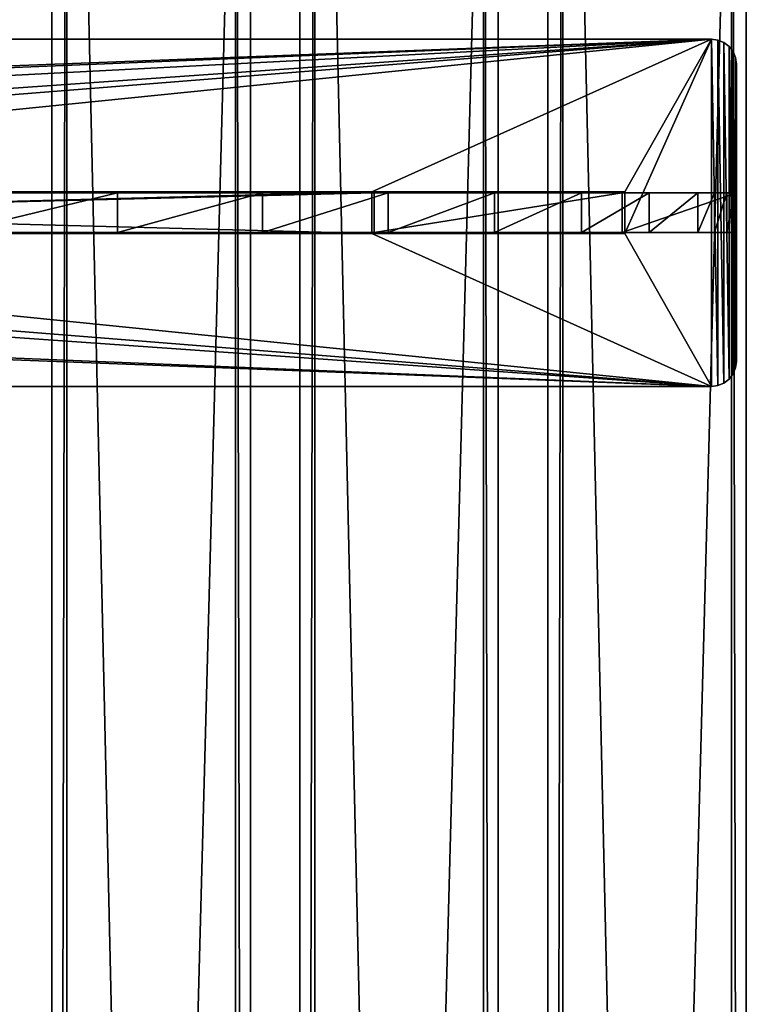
# Model space of a CAD drawing. Extents: x -1687 to 817, y -668 to 832.
# Tile 102 of 182: x -161 to -15, y 437 to 636. Entities that reach past the tile are written whole.
import ezdxf

# ---------------------------------------------------------------- set-up
doc = ezdxf.new("R2010")
doc.units = 0
doc.header["$LTSCALE"] = 25.4
doc.layers.get('0').update_dxf_attribs({"color": 13, "linetype": 'CONTINUOUS'})
doc.layers.add('STEEL', color=54, linetype='CONTINUOUS')
doc.layers.add('WOOD', color=253, linetype='CONTINUOUS')

# ---------------------------------------------------------------- blocks, each defined once
blk = doc.blocks.new('TWA001_00_01_01')
at = {"color": 0}
for p, q in [((-1065.38, 715.17), (-1115.38, 715.17)), ((-1115.38, 715.17), (-1115.38, 715.17, 8)), ((-1115.38, 715.17), (-1115.38, 710.17)), ((-1115.38, 715.17), (-1115.38, 715.17, 8)), ((-1115.38, 715.17), (-1115.38, 710.17)), ((-1065.38, 715.17), (-1115.38, 715.17)), ((-1065.38, 710.17), (-1065.38, 715.17)), ((-1065.38, 715.17), (-1065.38, 715.17, 8)), ((-1065.38, 715.17), (-1065.38, 715.17, 8)), ((-1065.38, 710.17), (-1065.38, 715.17)), ((-1115.38, 710.17), (-1138.38, 710.17)), ((-1138.38, 710.17), (-1138.38, 710.17, 8)), ((-1138.38, 710.17), (-1137.89, 705.65)), ((-1137.89, 705.65), (-1138.38, 710.17, 8)), ((-1138.38, 710.17), (-1138.38, 710.17, 8)), ((-1137.89, 705.65), (-1138.38, 710.17, 8)), ((-1138.38, 710.17), (-1137.89, 705.65)), ((-1115.38, 710.17), (-1138.38, 710.17)), ((-1115.38, 710.17), (-1115.38, 710.17, 8)), ((-1115.38, 710.17), (-1115.38, 710.17, 8)), ((-745.38, 710.17), (-1065.38, 710.17)), ((-1065.38, 710.17), (-1065.38, 710.17, 8)), ((-1065.38, 710.17), (-1065.38, 710.17, 8)), ((-745.38, 710.17), (-1065.38, 710.17)), ((-1137.89, 705.65), (-1137.89, 705.65, 8)), ((-1137.89, 705.65), (-1137.89, 705.65, 8)), ((-1137.89, 705.65), (-1136.43, 701.17)), ((-1136.43, 701.17), (-1137.89, 705.65, 8)), ((-1136.43, 701.17), (-1137.89, 705.65, 8)), ((-1137.89, 705.65), (-1136.43, 701.17)), ((-1136.43, 701.17), (-1136.43, 701.17, 8)), ((-1136.43, 701.17), (-1136.43, 701.17, 8)), ((-1136.43, 701.17), (-1133.99, 696.73)), ((-1133.99, 696.73), (-1136.43, 701.17, 8)), ((-1133.99, 696.73), (-1136.43, 701.17, 8)), ((-1136.43, 701.17), (-1133.99, 696.73)), ((-1133.99, 696.73), (-1133.99, 696.73, 8)), ((-1133.99, 696.73), (-1133.99, 696.73, 8)), ((-1133.99, 696.73), (-1130.58, 692.32)), ((-1130.58, 692.32), (-1133.99, 696.73, 8)), ((-1130.58, 692.32), (-1133.99, 696.73, 8)), ((-1133.99, 696.73), (-1130.58, 692.32)), ((-1130.58, 692.32), (-1130.58, 692.32, 8)), ((-1130.58, 692.32), (-1130.58, 692.32, 8)), ((-1130.58, 692.32), (-1120.83, 683.62)), ((-1120.83, 683.62), (-1130.58, 692.32, 8)), ((-1120.83, 683.62), (-1130.58, 692.32, 8)), ((-1130.58, 692.32), (-1120.83, 683.62)), ((-1120.83, 683.62), (-1120.83, 683.62, 8)), ((-1120.83, 683.62), (-1120.83, 683.62, 8)), ((-1120.83, 683.62), (-1107.18, 675.08)), ((-1107.18, 675.08), (-1120.83, 683.62, 8)), ((-1107.18, 675.08), (-1120.83, 683.62, 8)), ((-1120.83, 683.62), (-1107.18, 675.08)), ((-1107.18, 675.08), (-1107.18, 675.08, 8)), ((-1107.18, 675.08), (-1107.18, 675.08, 8)), ((-1107.18, 675.08), (-1089.63, 666.69)), ((-1089.63, 666.69), (-1107.18, 675.08, 8)), ((-1089.63, 666.69), (-1107.18, 675.08, 8)), ((-1107.18, 675.08), (-1089.63, 666.69)), ((-1089.63, 666.69), (-1089.63, 666.69, 8)), ((-1089.63, 666.69), (-1089.63, 666.69, 8)), ((-1089.63, 666.69), (-1068.18, 658.45)), ((-1068.18, 658.45), (-1089.63, 666.69, 8)), ((-1068.18, 658.45), (-1089.63, 666.69, 8)), ((-1089.63, 666.69), (-1068.18, 658.45)), ((-1068.18, 658.45), (-1068.18, 658.45, 8)), ((-1068.18, 658.45), (-1068.18, 658.45, 8)), ((-1068.18, 658.45), (-1042.83, 650.36)), ((-1042.83, 650.36), (-1068.18, 658.45, 8)), ((-1042.83, 650.36), (-1068.18, 658.45, 8)), ((-1068.18, 658.45), (-1042.83, 650.36)), ((-1042.83, 650.36), (-1042.83, 650.36, 8)), ((-1042.83, 650.36), (-1042.83, 650.36, 8)), ((-1042.83, 650.36), (-1013.58, 642.43)), ((-1013.58, 642.43), (-1042.83, 650.36, 8)), ((-1013.58, 642.43), (-1042.83, 650.36, 8)), ((-1042.83, 650.36), (-1013.58, 642.43)), ((-1013.58, 642.43), (-1013.58, 642.43, 8)), ((-1013.58, 642.43), (-1013.58, 642.43, 8)), ((-1013.58, 642.43), (-980.43, 634.65)), ((-980.43, 634.65), (-1013.58, 642.43, 8)), ((-980.43, 634.65), (-1013.58, 642.43, 8)), ((-1013.58, 642.43), (-980.43, 634.65))]:
    blk.add_line(p, q, dxfattribs=at)
at = {"color": 252}
mesh = blk.add_polyface(dxfattribs=at)
corners = [(-325.38, 715.17), (-375.38, 710.17), (-375.38, 715.17), (-344.76, 671.59), (-325.38, 710.17), (-302.38, 710.17), (-695.38, 715.17), (-745.38, 710.17), (-745.38, 715.17), (-699.63, 591.18), (-695.38, 710.17), (-639.18, 584.47), (-630.85, 582.67), (-623.1, 579.16), (-616.26, 574.08), (-610.66, 567.67), (-609.76, 566.36), (-608.88, 565.04), (-608.01, 563.7), (-603.87, 554.99), (-601.93, 545.54), (-541.64, 424.75), (-564.88, 381.06), (-585.39, 336.63), (-515.66, 467.72), (-486.95, 509.96), (-455.51, 551.46), (-421.33, 592.23), (-384.41, 632.28), (-785.59, 73.38), (-652.38, 5.17), (-788.38, 5.17), (-777.22, 140.42), (-763.27, 206.3), (-743.74, 271.02), (-718.62, 334.57), (-687.93, 396.97), (-651.66, 458.21), (-651.01, 54.72), (-646.91, 103.53), (-609.81, 518.28), (-640.08, 151.61), (-630.51, 198.96), (-618.2, 245.58), (-603.16, 291.47), (-604.99, 526.64), (-602.31, 535.9), (-1065.38, 715.17), (-1115.38, 710.17), (-1115.38, 715.17), (-1107.18, 675.08), (-1089.63, 666.69), (-1068.18, 658.45), (-1065.38, 710.17), (-1042.83, 650.36), (-1013.58, 642.43), (-980.43, 634.65), (-943.38, 627.02), (-902.43, 619.55), (-857.58, 612.23), (-808.83, 605.06), (-756.18, 598.04), (-1137.89, 705.65), (-1138.38, 710.17), (-1136.43, 701.17), (-1133.99, 696.73), (-1130.58, 692.32), (-1120.83, 683.62)]
mesh.append_faces([[corners[k] for k in face] for face in [(0, 1, 2), (3, 4, 5), (6, 7, 8), (29, 30, 31), (47, 48, 49), (48, 62, 63)]], dxfattribs={"vtx0": -1, "color": 252})
mesh.append_faces([[corners[k] for k in face] for face in [(9, 10, 11), (11, 1, 12), (12, 1, 13), (13, 1, 14), (14, 1, 15), (15, 1, 16), (16, 1, 17), (17, 1, 18), (18, 1, 19), (19, 1, 20), (21, 1, 24), (24, 1, 25), (25, 1, 26), (26, 1, 27), (27, 1, 28), (28, 1, 3), (30, 37, 38), (38, 37, 39), (39, 40, 41), (41, 40, 42), (42, 40, 43), (43, 40, 44), (44, 46, 23), (50, 47, 51), (51, 47, 52), (52, 53, 54), (54, 7, 55), (55, 7, 56), (56, 7, 57), (57, 7, 58), (58, 7, 59), (59, 7, 60), (60, 7, 61), (61, 7, 9), (62, 48, 64), (64, 48, 65), (65, 48, 66), (66, 48, 67), (67, 48, 50)]], dxfattribs={"vtx0": -1, "vtx1": -1, "color": 252})
mesh.append_faces([[corners[k] for k in face] for face in [(1, 0, 3), (7, 6, 9), (20, 1, 21), (48, 47, 50)]], dxfattribs={"vtx0": -1, "vtx1": -1, "vtx2": -1, "color": 252})
mesh.append_faces([[corners[k] for k in face] for face in [(3, 0, 4), (9, 6, 10), (11, 10, 1), (20, 21, 22), (20, 22, 23), (30, 29, 32), (30, 32, 33), (30, 33, 34), (30, 34, 35), (30, 35, 36), (30, 36, 37), (39, 37, 40), (44, 40, 45), (44, 45, 46), (23, 46, 20), (52, 47, 53), (54, 53, 7)]], dxfattribs={"vtx0": -1, "vtx2": -1, "color": 252})
mesh = blk.add_polyface(dxfattribs=at)
corners = [(-1115.38, 715.17, 8), (-1065.38, 715.17), (-1115.38, 715.17), (-1065.38, 715.17, 8)]
mesh.append_faces([[corners[k] for k in face] for face in [(0, 1, 2), (1, 0, 3)]], dxfattribs={"vtx0": -1, "color": 252})
mesh = blk.add_polyface(dxfattribs=at)
corners = [(-1115.38, 715.17, 8), (-1115.38, 710.17), (-1115.38, 710.17, 8), (-1115.38, 715.17)]
mesh.append_faces([[corners[k] for k in face] for face in [(0, 1, 2), (1, 0, 3)]], dxfattribs={"vtx0": -1, "color": 252})
mesh = blk.add_polyface(dxfattribs=at)
corners = [(-1065.38, 715.17), (-1065.38, 710.17, 8), (-1065.38, 710.17), (-1065.38, 715.17, 8)]
mesh.append_faces([[corners[k] for k in face] for face in [(0, 1, 2), (1, 0, 3)]], dxfattribs={"vtx0": -1, "color": 252})
mesh = blk.add_polyface(dxfattribs=at)
corners = [(-1138.38, 710.17, 8), (-1115.38, 710.17), (-1138.38, 710.17), (-1115.38, 710.17, 8)]
mesh.append_faces([[corners[k] for k in face] for face in [(0, 1, 2), (1, 0, 3)]], dxfattribs={"vtx0": -1, "color": 252})
mesh = blk.add_polyface(dxfattribs=at)
corners = [(-1138.38, 710.17), (-1137.89, 705.65), (-1138.38, 710.17, 8)]
mesh.append_faces([[corners[k] for k in face] for face in [(0, 1, 2)]], dxfattribs={"color": 252})
mesh = blk.add_polyface(dxfattribs=at)
corners = [(-1138.38, 710.17, 8), (-1137.89, 705.65), (-1137.89, 705.65, 8)]
mesh.append_faces([[corners[k] for k in face] for face in [(0, 1, 2)]], dxfattribs={"color": 252})
mesh = blk.add_polyface(dxfattribs=at)
corners = [(-1065.38, 710.17, 8), (-745.38, 710.17), (-1065.38, 710.17), (-745.38, 710.17, 8)]
mesh.append_faces([[corners[k] for k in face] for face in [(0, 1, 2), (1, 0, 3)]], dxfattribs={"vtx0": -1, "color": 252})
mesh = blk.add_polyface(dxfattribs=at)
corners = [(-1137.89, 705.65), (-1136.43, 701.17), (-1137.89, 705.65, 8)]
mesh.append_faces([[corners[k] for k in face] for face in [(0, 1, 2)]], dxfattribs={"color": 252})
mesh = blk.add_polyface(dxfattribs=at)
corners = [(-1137.89, 705.65, 8), (-1136.43, 701.17), (-1136.43, 701.17, 8)]
mesh.append_faces([[corners[k] for k in face] for face in [(0, 1, 2)]], dxfattribs={"color": 252})
mesh = blk.add_polyface(dxfattribs=at)
corners = [(-1136.43, 701.17), (-1133.99, 696.73), (-1136.43, 701.17, 8)]
mesh.append_faces([[corners[k] for k in face] for face in [(0, 1, 2)]], dxfattribs={"color": 252})
mesh = blk.add_polyface(dxfattribs=at)
corners = [(-1136.43, 701.17, 8), (-1133.99, 696.73), (-1133.99, 696.73, 8)]
mesh.append_faces([[corners[k] for k in face] for face in [(0, 1, 2)]], dxfattribs={"color": 252})
mesh = blk.add_polyface(dxfattribs=at)
corners = [(-1133.99, 696.73), (-1130.58, 692.32), (-1133.99, 696.73, 8)]
mesh.append_faces([[corners[k] for k in face] for face in [(0, 1, 2)]], dxfattribs={"color": 252})
mesh = blk.add_polyface(dxfattribs=at)
corners = [(-1133.99, 696.73, 8), (-1130.58, 692.32), (-1130.58, 692.32, 8)]
mesh.append_faces([[corners[k] for k in face] for face in [(0, 1, 2)]], dxfattribs={"color": 252})
mesh = blk.add_polyface(dxfattribs=at)
corners = [(-1130.58, 692.32, 8), (-1130.58, 692.32), (-1120.83, 683.62)]
mesh.append_faces([[corners[k] for k in face] for face in [(0, 1, 2)]], dxfattribs={"color": 252})
mesh = blk.add_polyface(dxfattribs=at)
corners = [(-1120.83, 683.62, 8), (-1130.58, 692.32, 8), (-1120.83, 683.62)]
mesh.append_faces([[corners[k] for k in face] for face in [(0, 1, 2)]], dxfattribs={"color": 252})
mesh = blk.add_polyface(dxfattribs=at)
corners = [(-1120.83, 683.62, 8), (-1120.83, 683.62), (-1107.18, 675.08)]
mesh.append_faces([[corners[k] for k in face] for face in [(0, 1, 2)]], dxfattribs={"color": 252})
mesh = blk.add_polyface(dxfattribs=at)
corners = [(-1107.18, 675.08, 8), (-1120.83, 683.62, 8), (-1107.18, 675.08)]
mesh.append_faces([[corners[k] for k in face] for face in [(0, 1, 2)]], dxfattribs={"color": 252})
mesh = blk.add_polyface(dxfattribs=at)
corners = [(-1107.18, 675.08, 8), (-1107.18, 675.08), (-1089.63, 666.69)]
mesh.append_faces([[corners[k] for k in face] for face in [(0, 1, 2)]], dxfattribs={"color": 252})
mesh = blk.add_polyface(dxfattribs=at)
corners = [(-1107.18, 675.08, 8), (-1089.63, 666.69), (-1089.63, 666.69, 8)]
mesh.append_faces([[corners[k] for k in face] for face in [(0, 1, 2)]], dxfattribs={"color": 252})
mesh = blk.add_polyface(dxfattribs=at)
corners = [(-1089.63, 666.69, 8), (-1089.63, 666.69), (-1068.18, 658.45)]
mesh.append_faces([[corners[k] for k in face] for face in [(0, 1, 2)]], dxfattribs={"color": 252})
mesh = blk.add_polyface(dxfattribs=at)
corners = [(-1089.63, 666.69, 8), (-1068.18, 658.45), (-1068.18, 658.45, 8)]
mesh.append_faces([[corners[k] for k in face] for face in [(0, 1, 2)]], dxfattribs={"color": 252})
mesh = blk.add_polyface(dxfattribs=at)
corners = [(-1068.18, 658.45, 8), (-1068.18, 658.45), (-1042.83, 650.36)]
mesh.append_faces([[corners[k] for k in face] for face in [(0, 1, 2)]], dxfattribs={"color": 252})
mesh = blk.add_polyface(dxfattribs=at)
corners = [(-1068.18, 658.45, 8), (-1042.83, 650.36), (-1042.83, 650.36, 8)]
mesh.append_faces([[corners[k] for k in face] for face in [(0, 1, 2)]], dxfattribs={"color": 252})
mesh = blk.add_polyface(dxfattribs=at)
corners = [(-1042.83, 650.36, 8), (-1042.83, 650.36), (-1013.58, 642.43)]
mesh.append_faces([[corners[k] for k in face] for face in [(0, 1, 2)]], dxfattribs={"color": 252})
mesh = blk.add_polyface(dxfattribs=at)
corners = [(-1042.83, 650.36, 8), (-1013.58, 642.43), (-1013.58, 642.43, 8)]
mesh.append_faces([[corners[k] for k in face] for face in [(0, 1, 2)]], dxfattribs={"color": 252})
mesh = blk.add_polyface(dxfattribs=at)
corners = [(-1013.58, 642.43, 8), (-1013.58, 642.43), (-980.43, 634.65)]
mesh.append_faces([[corners[k] for k in face] for face in [(0, 1, 2)]], dxfattribs={"color": 252})
mesh = blk.add_polyface(dxfattribs=at)
corners = [(-1013.58, 642.43, 8), (-980.43, 634.65), (-980.43, 634.65, 8)]
mesh.append_faces([[corners[k] for k in face] for face in [(0, 1, 2)]], dxfattribs={"color": 252})
blk = doc.blocks.new('TWA001_00_01_03')
at = {"color": 0}
for p, q in [((-1133.38, 1233.97), (-307.38, 1233.97)), ((-307.38, 1233.97, 5), (-1133.38, 1233.97, 5)), ((-1133.38, 1233.97), (-307.38, 1233.97)), ((-307.38, 1233.97, 5), (-1133.38, 1233.97, 5)), ((-307.38, 1233.97), (-306.09, 1233.8)), ((-306.09, 1233.8, 5), (-307.38, 1233.97, 5)), ((-306.09, 1233.8), (-307.38, 1233.97, 5)), ((-306.09, 1233.8, 5), (-307.38, 1233.97, 5)), ((-306.09, 1233.8), (-307.38, 1233.97, 5)), ((-307.38, 1233.97), (-306.09, 1233.8)), ((-307.38, 1233.97), (-307.38, 1233.97, 5)), ((-307.38, 1233.97), (-307.38, 1233.97, 5)), ((-306.09, 1233.8), (-304.88, 1233.3)), ((-304.88, 1233.3, 5), (-306.09, 1233.8, 5)), ((-304.88, 1233.3), (-306.09, 1233.8, 5)), ((-304.88, 1233.3, 5), (-306.09, 1233.8, 5)), ((-304.88, 1233.3), (-306.09, 1233.8, 5)), ((-306.09, 1233.8), (-304.88, 1233.3)), ((-306.09, 1233.8), (-306.09, 1233.8, 5)), ((-306.09, 1233.8), (-306.09, 1233.8, 5)), ((-304.88, 1233.3), (-303.84, 1232.51)), ((-303.84, 1232.51, 5), (-304.88, 1233.3, 5)), ((-303.84, 1232.51), (-304.88, 1233.3, 5)), ((-303.84, 1232.51, 5), (-304.88, 1233.3, 5)), ((-303.84, 1232.51), (-304.88, 1233.3, 5)), ((-304.88, 1233.3), (-303.84, 1232.51)), ((-304.88, 1233.3), (-304.88, 1233.3, 5)), ((-304.88, 1233.3), (-304.88, 1233.3, 5)), ((-303.84, 1232.51), (-303.05, 1231.47)), ((-303.05, 1231.47, 5), (-303.84, 1232.51, 5)), ((-303.05, 1231.47), (-303.84, 1232.51, 5)), ((-303.05, 1231.47, 5), (-303.84, 1232.51, 5)), ((-303.05, 1231.47), (-303.84, 1232.51, 5)), ((-303.84, 1232.51), (-303.05, 1231.47)), ((-303.84, 1232.51), (-303.84, 1232.51, 5)), ((-303.84, 1232.51), (-303.84, 1232.51, 5)), ((-303.05, 1231.47), (-302.55, 1230.26)), ((-302.55, 1230.26, 5), (-303.05, 1231.47, 5)), ((-302.55, 1230.26), (-303.05, 1231.47, 5)), ((-302.55, 1230.26, 5), (-303.05, 1231.47, 5)), ((-302.55, 1230.26), (-303.05, 1231.47, 5)), ((-303.05, 1231.47), (-302.55, 1230.26)), ((-303.05, 1231.47), (-303.05, 1231.47, 5)), ((-303.05, 1231.47), (-303.05, 1231.47, 5)), ((-302.55, 1230.26), (-302.38, 1228.97)), ((-302.38, 1228.97, 5), (-302.55, 1230.26, 5)), ((-302.38, 1228.97), (-302.55, 1230.26, 5)), ((-302.38, 1228.97, 5), (-302.55, 1230.26, 5)), ((-302.38, 1228.97), (-302.55, 1230.26, 5)), ((-302.55, 1230.26), (-302.38, 1228.97)), ((-302.55, 1230.26), (-302.55, 1230.26, 5)), ((-302.55, 1230.26), (-302.55, 1230.26, 5)), ((-302.38, 1228.97), (-302.38, 1168.97)), ((-302.38, 1228.97, 5), (-302.38, 1228.97)), ((-302.38, 1228.97), (-302.38, 1168.97)), ((-302.38, 1228.97, 5), (-302.38, 1228.97)), ((-324.88, 1203.17), (-375.88, 1203.17)), ((-375.88, 1203.17), (-375.88, 1194.77)), ((-375.88, 1194.77, 5), (-375.88, 1203.17, 5)), ((-375.88, 1203.17, 5), (-324.88, 1203.17, 5)), ((-375.88, 1203.17, 5), (-324.88, 1203.17, 5)), ((-375.88, 1203.17, 5), (-375.88, 1203.17)), ((-324.88, 1203.17), (-375.88, 1203.17)), ((-375.88, 1194.77, 5), (-375.88, 1203.17, 5)), ((-375.88, 1203.17), (-375.88, 1194.77)), ((-375.88, 1203.17, 5), (-375.88, 1203.17)), ((-324.88, 1194.77), (-324.88, 1203.17)), ((-324.88, 1203.17, 5), (-324.88, 1194.77, 5)), ((-324.88, 1203.17, 5), (-324.88, 1194.77, 5)), ((-324.88, 1203.17, 5), (-324.88, 1203.17)), ((-324.88, 1194.77), (-324.88, 1203.17)), ((-324.88, 1203.17, 5), (-324.88, 1203.17)), ((-375.88, 1194.77), (-324.88, 1194.77)), ((-324.88, 1194.77, 5), (-375.88, 1194.77, 5)), ((-375.88, 1194.77, 5), (-375.88, 1194.77)), ((-324.88, 1194.77, 5), (-375.88, 1194.77, 5)), ((-375.88, 1194.77), (-324.88, 1194.77)), ((-375.88, 1194.77, 5), (-375.88, 1194.77)), ((-324.88, 1194.77), (-324.88, 1194.77, 5)), ((-324.88, 1194.77), (-324.88, 1194.77, 5)), ((-302.55, 1167.68), (-303.05, 1166.47)), ((-303.05, 1166.47, 5), (-302.55, 1167.68, 5)), ((-303.05, 1166.47), (-302.55, 1167.68, 5)), ((-303.05, 1166.47, 5), (-302.55, 1167.68, 5)), ((-303.05, 1166.47), (-302.55, 1167.68, 5)), ((-302.55, 1167.68), (-303.05, 1166.47)), ((-302.38, 1168.97), (-302.55, 1167.68)), ((-302.55, 1167.68, 5), (-302.38, 1168.97, 5)), ((-302.55, 1167.68), (-302.38, 1168.97, 5)), ((-302.55, 1167.68, 5), (-302.38, 1168.97, 5)), ((-302.55, 1167.68), (-302.38, 1168.97, 5)), ((-302.38, 1168.97), (-302.55, 1167.68)), ((-302.55, 1167.68), (-302.55, 1167.68, 5)), ((-302.55, 1167.68), (-302.55, 1167.68, 5)), ((-302.38, 1168.97), (-302.38, 1168.97, 5)), ((-302.38, 1168.97), (-302.38, 1168.97, 5)), ((-303.05, 1166.47), (-303.84, 1165.43)), ((-303.84, 1165.43, 5), (-303.05, 1166.47, 5)), ((-303.84, 1165.43), (-303.05, 1166.47, 5)), ((-303.84, 1165.43, 5), (-303.05, 1166.47, 5)), ((-303.84, 1165.43), (-303.05, 1166.47, 5)), ((-303.05, 1166.47), (-303.84, 1165.43)), ((-303.05, 1166.47), (-303.05, 1166.47, 5)), ((-303.05, 1166.47), (-303.05, 1166.47, 5)), ((-307.38, 1163.97), (-1133.38, 1163.97)), ((-1133.38, 1163.97, 5), (-307.38, 1163.97, 5)), ((-307.38, 1163.97), (-1133.38, 1163.97)), ((-1133.38, 1163.97, 5), (-307.38, 1163.97, 5)), ((-306.09, 1164.14), (-307.38, 1163.97)), ((-307.38, 1163.97, 5), (-306.09, 1164.14, 5)), ((-307.38, 1163.97), (-306.09, 1164.14, 5)), ((-307.38, 1163.97, 5), (-306.09, 1164.14, 5)), ((-307.38, 1163.97), (-306.09, 1164.14, 5)), ((-306.09, 1164.14), (-307.38, 1163.97)), ((-307.38, 1163.97), (-307.38, 1163.97, 5)), ((-307.38, 1163.97), (-307.38, 1163.97, 5)), ((-304.88, 1164.64), (-306.09, 1164.14)), ((-306.09, 1164.14, 5), (-304.88, 1164.64, 5)), ((-306.09, 1164.14), (-304.88, 1164.64, 5)), ((-306.09, 1164.14, 5), (-304.88, 1164.64, 5)), ((-306.09, 1164.14), (-304.88, 1164.64, 5)), ((-304.88, 1164.64), (-306.09, 1164.14)), ((-306.09, 1164.14), (-306.09, 1164.14, 5)), ((-306.09, 1164.14), (-306.09, 1164.14, 5)), ((-303.84, 1165.43), (-304.88, 1164.64)), ((-304.88, 1164.64, 5), (-303.84, 1165.43, 5)), ((-304.88, 1164.64), (-303.84, 1165.43, 5)), ((-304.88, 1164.64, 5), (-303.84, 1165.43, 5)), ((-304.88, 1164.64), (-303.84, 1165.43, 5)), ((-303.84, 1165.43), (-304.88, 1164.64)), ((-304.88, 1164.64), (-304.88, 1164.64, 5)), ((-304.88, 1164.64), (-304.88, 1164.64, 5)), ((-303.84, 1165.43), (-303.84, 1165.43, 5)), ((-303.84, 1165.43), (-303.84, 1165.43, 5))]:
    blk.add_line(p, q, dxfattribs=at)
at = {"color": 252}
mesh = blk.add_polyface(dxfattribs=at)
corners = [(-1138.21, 1230.26), (-1138.38, 1168.97), (-1138.38, 1228.97), (-1138.21, 1167.68), (-1137.71, 1231.47), (-1137.71, 1166.47), (-1136.92, 1232.51), (-1136.92, 1165.43), (-1135.88, 1233.3), (-1135.88, 1164.64), (-1134.67, 1233.8), (-1134.67, 1164.14), (-1133.38, 1233.97), (-1133.38, 1163.97), (-1115.88, 1203.17), (-307.38, 1233.97), (-1064.88, 1203.17), (-745.88, 1203.17), (-694.88, 1203.17), (-694.88, 1194.77), (-375.88, 1203.17), (-324.88, 1203.17), (-1115.88, 1194.77), (-307.38, 1163.97), (-1064.88, 1194.77), (-745.88, 1194.77), (-375.88, 1194.77), (-324.88, 1194.77), (-306.09, 1233.8), (-306.09, 1164.14), (-304.88, 1233.3), (-304.88, 1164.64), (-303.84, 1232.51), (-303.84, 1165.43), (-303.05, 1231.47), (-303.05, 1166.47), (-302.55, 1230.26), (-302.55, 1167.68), (-302.38, 1228.97), (-302.38, 1168.97)]
mesh.append_faces([[corners[k] for k in face] for face in [(0, 1, 2), (37, 38, 39)]], dxfattribs={"vtx0": -1, "color": 252})
mesh.append_faces([[corners[k] for k in face] for face in [(1, 0, 3), (3, 4, 5), (5, 6, 7), (7, 8, 9), (9, 10, 11), (11, 12, 13), (14, 15, 16), (17, 15, 18), (18, 15, 19), (20, 15, 21), (13, 22, 23), (22, 13, 14), (25, 16, 17), (26, 19, 20), (23, 28, 29), (29, 30, 31), (31, 32, 33), (33, 34, 35), (35, 36, 37)]], dxfattribs={"vtx0": -1, "vtx1": -1, "color": 252})
mesh.append_faces([[corners[k] for k in face] for face in [(13, 12, 14), (16, 15, 17), (19, 15, 20), (23, 16, 25), (23, 19, 26), (23, 21, 15)]], dxfattribs={"vtx0": -1, "vtx1": -1, "vtx2": -1, "color": 252})
mesh.append_faces([[corners[k] for k in face] for face in [(3, 0, 4), (5, 4, 6), (7, 6, 8), (9, 8, 10), (11, 10, 12), (14, 12, 15), (23, 22, 24), (23, 24, 16), (23, 25, 19), (23, 26, 27), (23, 27, 21), (23, 15, 28), (29, 28, 30), (31, 30, 32), (33, 32, 34), (35, 34, 36), (37, 36, 38)]], dxfattribs={"vtx0": -1, "vtx2": -1, "color": 252})
mesh = blk.add_polyface(dxfattribs=at)
corners = [(-307.38, 1163.97, 5), (-1115.88, 1194.77, 5), (-1133.38, 1163.97, 5), (-1064.88, 1194.77, 5), (-1064.88, 1203.17, 5), (-745.88, 1194.77, 5), (-694.88, 1194.77, 5), (-694.88, 1203.17, 5), (-375.88, 1194.77, 5), (-324.88, 1194.77, 5), (-324.88, 1203.17, 5), (-307.38, 1233.97, 5), (-306.09, 1233.8, 5), (-306.09, 1164.14, 5), (-304.88, 1233.3, 5), (-304.88, 1164.64, 5), (-303.84, 1232.51, 5), (-303.84, 1165.43, 5), (-303.05, 1231.47, 5), (-303.05, 1166.47, 5), (-302.55, 1230.26, 5), (-302.55, 1167.68, 5), (-302.38, 1228.97, 5), (-302.38, 1168.97, 5), (-1138.38, 1168.97, 5), (-1138.21, 1230.26, 5), (-1138.38, 1228.97, 5), (-1138.21, 1167.68, 5), (-1137.71, 1231.47, 5), (-1137.71, 1166.47, 5), (-1136.92, 1232.51, 5), (-1136.92, 1165.43, 5), (-1135.88, 1233.3, 5), (-1135.88, 1164.64, 5), (-1134.67, 1233.8, 5), (-1134.67, 1164.14, 5), (-1133.38, 1233.97, 5), (-1115.88, 1203.17, 5), (-745.88, 1203.17, 5), (-375.88, 1203.17, 5)]
mesh.append_faces([[corners[k] for k in face] for face in [(22, 21, 23), (24, 25, 26)]], dxfattribs={"vtx0": -1, "color": 252})
mesh.append_faces([[corners[k] for k in face] for face in [(0, 1, 2), (1, 0, 3), (3, 0, 4), (5, 0, 6), (6, 0, 7), (8, 0, 9), (9, 0, 10), (11, 0, 12), (12, 13, 14), (14, 15, 16), (16, 17, 18), (18, 19, 20), (20, 21, 22), (25, 27, 28), (28, 29, 30), (30, 31, 32), (32, 33, 34), (34, 35, 36), (36, 37, 11), (37, 2, 1), (38, 4, 5), (39, 7, 8)]], dxfattribs={"vtx0": -1, "vtx1": -1, "color": 252})
mesh.append_faces([[corners[k] for k in face] for face in [(4, 0, 5), (7, 0, 8), (10, 0, 11), (36, 2, 37), (11, 4, 38), (11, 7, 39)]], dxfattribs={"vtx0": -1, "vtx1": -1, "vtx2": -1, "color": 252})
mesh.append_faces([[corners[k] for k in face] for face in [(12, 0, 13), (14, 13, 15), (16, 15, 17), (18, 17, 19), (20, 19, 21), (25, 24, 27), (28, 27, 29), (30, 29, 31), (32, 31, 33), (34, 33, 35), (36, 35, 2), (11, 37, 4), (11, 38, 7), (11, 39, 10)]], dxfattribs={"vtx0": -1, "vtx2": -1, "color": 252})
mesh = blk.add_polyface(dxfattribs=at)
corners = [(-1133.38, 1233.97, 5), (-307.38, 1233.97), (-1133.38, 1233.97), (-307.38, 1233.97, 5)]
mesh.append_faces([[corners[k] for k in face] for face in [(0, 1, 2), (1, 0, 3)]], dxfattribs={"vtx0": -1, "color": 252})
mesh = blk.add_polyface(dxfattribs=at)
corners = [(-306.09, 1233.8, 5), (-306.09, 1233.8), (-307.38, 1233.97, 5)]
mesh.append_faces([[corners[k] for k in face] for face in [(0, 1, 2)]], dxfattribs={"color": 252})
mesh = blk.add_polyface(dxfattribs=at)
corners = [(-307.38, 1233.97, 5), (-306.09, 1233.8), (-307.38, 1233.97)]
mesh.append_faces([[corners[k] for k in face] for face in [(0, 1, 2)]], dxfattribs={"color": 252})
mesh = blk.add_polyface(dxfattribs=at)
corners = [(-304.88, 1233.3, 5), (-304.88, 1233.3), (-306.09, 1233.8, 5)]
mesh.append_faces([[corners[k] for k in face] for face in [(0, 1, 2)]], dxfattribs={"color": 252})
mesh = blk.add_polyface(dxfattribs=at)
corners = [(-306.09, 1233.8, 5), (-304.88, 1233.3), (-306.09, 1233.8)]
mesh.append_faces([[corners[k] for k in face] for face in [(0, 1, 2)]], dxfattribs={"color": 252})
mesh = blk.add_polyface(dxfattribs=at)
corners = [(-303.84, 1232.51, 5), (-303.84, 1232.51), (-304.88, 1233.3, 5)]
mesh.append_faces([[corners[k] for k in face] for face in [(0, 1, 2)]], dxfattribs={"color": 252})
mesh = blk.add_polyface(dxfattribs=at)
corners = [(-304.88, 1233.3, 5), (-303.84, 1232.51), (-304.88, 1233.3)]
mesh.append_faces([[corners[k] for k in face] for face in [(0, 1, 2)]], dxfattribs={"color": 252})
mesh = blk.add_polyface(dxfattribs=at)
corners = [(-303.84, 1232.51, 5), (-303.05, 1231.47, 5), (-303.05, 1231.47)]
mesh.append_faces([[corners[k] for k in face] for face in [(0, 1, 2)]], dxfattribs={"color": 252})
mesh = blk.add_polyface(dxfattribs=at)
corners = [(-303.84, 1232.51, 5), (-303.05, 1231.47), (-303.84, 1232.51)]
mesh.append_faces([[corners[k] for k in face] for face in [(0, 1, 2)]], dxfattribs={"color": 252})
mesh = blk.add_polyface(dxfattribs=at)
corners = [(-303.05, 1231.47, 5), (-302.55, 1230.26, 5), (-302.55, 1230.26)]
mesh.append_faces([[corners[k] for k in face] for face in [(0, 1, 2)]], dxfattribs={"color": 252})
mesh = blk.add_polyface(dxfattribs=at)
corners = [(-303.05, 1231.47, 5), (-302.55, 1230.26), (-303.05, 1231.47)]
mesh.append_faces([[corners[k] for k in face] for face in [(0, 1, 2)]], dxfattribs={"color": 252})
mesh = blk.add_polyface(dxfattribs=at)
corners = [(-302.55, 1230.26, 5), (-302.38, 1228.97, 5), (-302.38, 1228.97)]
mesh.append_faces([[corners[k] for k in face] for face in [(0, 1, 2)]], dxfattribs={"color": 252})
mesh = blk.add_polyface(dxfattribs=at)
corners = [(-302.55, 1230.26, 5), (-302.38, 1228.97), (-302.55, 1230.26)]
mesh.append_faces([[corners[k] for k in face] for face in [(0, 1, 2)]], dxfattribs={"color": 252})
mesh = blk.add_polyface(dxfattribs=at)
corners = [(-302.38, 1228.97), (-302.38, 1168.97, 5), (-302.38, 1168.97), (-302.38, 1228.97, 5)]
mesh.append_faces([[corners[k] for k in face] for face in [(0, 1, 2), (1, 0, 3)]], dxfattribs={"vtx0": -1, "color": 252})
mesh = blk.add_polyface(dxfattribs=at)
corners = [(-324.88, 1203.17, 5), (-375.88, 1203.17), (-324.88, 1203.17), (-375.88, 1203.17, 5)]
mesh.append_faces([[corners[k] for k in face] for face in [(0, 1, 2), (1, 0, 3)]], dxfattribs={"vtx0": -1, "color": 252})
mesh = blk.add_polyface(dxfattribs=at)
corners = [(-375.88, 1203.17), (-375.88, 1194.77, 5), (-375.88, 1194.77), (-375.88, 1203.17, 5)]
mesh.append_faces([[corners[k] for k in face] for face in [(0, 1, 2), (1, 0, 3)]], dxfattribs={"vtx0": -1, "color": 252})
mesh = blk.add_polyface(dxfattribs=at)
corners = [(-324.88, 1203.17, 5), (-324.88, 1194.77), (-324.88, 1194.77, 5), (-324.88, 1203.17)]
mesh.append_faces([[corners[k] for k in face] for face in [(0, 1, 2), (1, 0, 3)]], dxfattribs={"vtx0": -1, "color": 252})
mesh = blk.add_polyface(dxfattribs=at)
corners = [(-375.88, 1194.77, 5), (-324.88, 1194.77), (-375.88, 1194.77), (-324.88, 1194.77, 5)]
mesh.append_faces([[corners[k] for k in face] for face in [(0, 1, 2), (1, 0, 3)]], dxfattribs={"vtx0": -1, "color": 252})
mesh = blk.add_polyface(dxfattribs=at)
corners = [(-302.55, 1167.68, 5), (-303.05, 1166.47, 5), (-303.05, 1166.47)]
mesh.append_faces([[corners[k] for k in face] for face in [(0, 1, 2)]], dxfattribs={"color": 252})
mesh = blk.add_polyface(dxfattribs=at)
corners = [(-302.55, 1167.68, 5), (-303.05, 1166.47), (-302.55, 1167.68)]
mesh.append_faces([[corners[k] for k in face] for face in [(0, 1, 2)]], dxfattribs={"color": 252})
mesh = blk.add_polyface(dxfattribs=at)
corners = [(-302.38, 1168.97, 5), (-302.55, 1167.68, 5), (-302.55, 1167.68)]
mesh.append_faces([[corners[k] for k in face] for face in [(0, 1, 2)]], dxfattribs={"color": 252})
mesh = blk.add_polyface(dxfattribs=at)
corners = [(-302.38, 1168.97, 5), (-302.55, 1167.68), (-302.38, 1168.97)]
mesh.append_faces([[corners[k] for k in face] for face in [(0, 1, 2)]], dxfattribs={"color": 252})
mesh = blk.add_polyface(dxfattribs=at)
corners = [(-303.05, 1166.47, 5), (-303.84, 1165.43, 5), (-303.84, 1165.43)]
mesh.append_faces([[corners[k] for k in face] for face in [(0, 1, 2)]], dxfattribs={"color": 252})
mesh = blk.add_polyface(dxfattribs=at)
corners = [(-303.05, 1166.47, 5), (-303.84, 1165.43), (-303.05, 1166.47)]
mesh.append_faces([[corners[k] for k in face] for face in [(0, 1, 2)]], dxfattribs={"color": 252})
mesh = blk.add_polyface(dxfattribs=at)
corners = [(-307.38, 1163.97, 5), (-1133.38, 1163.97), (-307.38, 1163.97), (-1133.38, 1163.97, 5)]
mesh.append_faces([[corners[k] for k in face] for face in [(0, 1, 2), (1, 0, 3)]], dxfattribs={"vtx0": -1, "color": 252})
mesh = blk.add_polyface(dxfattribs=at)
corners = [(-307.38, 1163.97, 5), (-307.38, 1163.97), (-306.09, 1164.14, 5)]
mesh.append_faces([[corners[k] for k in face] for face in [(0, 1, 2)]], dxfattribs={"color": 252})
mesh = blk.add_polyface(dxfattribs=at)
corners = [(-306.09, 1164.14, 5), (-307.38, 1163.97), (-306.09, 1164.14)]
mesh.append_faces([[corners[k] for k in face] for face in [(0, 1, 2)]], dxfattribs={"color": 252})
mesh = blk.add_polyface(dxfattribs=at)
corners = [(-306.09, 1164.14, 5), (-306.09, 1164.14), (-304.88, 1164.64, 5)]
mesh.append_faces([[corners[k] for k in face] for face in [(0, 1, 2)]], dxfattribs={"color": 252})
mesh = blk.add_polyface(dxfattribs=at)
corners = [(-304.88, 1164.64, 5), (-306.09, 1164.14), (-304.88, 1164.64)]
mesh.append_faces([[corners[k] for k in face] for face in [(0, 1, 2)]], dxfattribs={"color": 252})
mesh = blk.add_polyface(dxfattribs=at)
corners = [(-304.88, 1164.64, 5), (-304.88, 1164.64), (-303.84, 1165.43, 5)]
mesh.append_faces([[corners[k] for k in face] for face in [(0, 1, 2)]], dxfattribs={"color": 252})
mesh = blk.add_polyface(dxfattribs=at)
corners = [(-303.84, 1165.43, 5), (-304.88, 1164.64), (-303.84, 1165.43)]
mesh.append_faces([[corners[k] for k in face] for face in [(0, 1, 2)]], dxfattribs={"color": 252})
blk = doc.blocks.new('TWA001_00_01')
at = {"color": 0}
blk.add_blockref('TWA001_00_01_01', (590.99, -360.97, 836), dxfattribs=at)
at = {"color": 0, "extrusion": (0, -1, 0), "rotation": 179.9999999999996}
blk.add_blockref('TWA001_00_01_03', (-849.77, 2038.97, -354.2), dxfattribs=at)
blk = doc.blocks.new('TWA001_00_03_01_DOMY_LNA_O')
at = {"color": 0}
for p, q in [((0, 40, -3), (-1500, 40, -3)), ((0, 40, -37), (-1500, 40, -37)), ((0, 40, -3), (-1500, 40, -3)), ((0, 40, -37), (-1500, 40, -37)), ((0, 37), (-1500, 37)), ((0, 37), (-1500, 37)), ((0, 37, -40), (-1500, 37, -40)), ((0, 37, -40), (-1500, 37, -40)), ((-1500, 0), (0, 0)), ((0, 0, -40), (-1500, 0, -40)), ((-1500, 0), (0, 0)), ((0, 0, -40), (-1500, 0, -40))]:
    blk.add_line(p, q, dxfattribs=at)
at = {"color": 7}
mesh = blk.add_polyface(dxfattribs=at)
corners = [(0, 37), (-1500, 40, -3), (-1500, 37), (0, 40, -3)]
mesh.append_faces([[corners[k] for k in face] for face in [(0, 1, 2), (1, 0, 3)]], dxfattribs={"vtx0": -1, "color": 7})
mesh = blk.add_polyface(dxfattribs=at)
corners = [(-1500, 40, -3), (0, 40, -37), (-1500, 40, -37), (0, 40, -3)]
mesh.append_faces([[corners[k] for k in face] for face in [(0, 1, 2), (1, 0, 3)]], dxfattribs={"vtx0": -1, "color": 7})
mesh = blk.add_polyface(dxfattribs=at)
corners = [(-1500, 40, -37), (0, 37, -40), (-1500, 37, -40), (0, 40, -37)]
mesh.append_faces([[corners[k] for k in face] for face in [(0, 1, 2), (1, 0, 3)]], dxfattribs={"vtx0": -1, "color": 7})
mesh = blk.add_polyface(dxfattribs=at)
corners = [(0, 0), (-1500, 37), (-1500, 0), (0, 37)]
mesh.append_faces([[corners[k] for k in face] for face in [(0, 1, 2), (1, 0, 3)]], dxfattribs={"vtx0": -1, "color": 7})
mesh = blk.add_polyface(dxfattribs=at)
corners = [(0, 37, -40), (-1500, 0, -40), (-1500, 37, -40), (0, 0, -40)]
mesh.append_faces([[corners[k] for k in face] for face in [(0, 1, 2), (1, 0, 3)]], dxfattribs={"vtx0": -1, "color": 7})
mesh = blk.add_polyface(dxfattribs=at)
corners = [(0, 0), (-1500, 0, -40), (0, 0, -40), (-1500, 0)]
mesh.append_faces([[corners[k] for k in face] for face in [(0, 1, 2), (1, 0, 3)]], dxfattribs={"vtx0": -1, "color": 7})

msp = doc.modelspace()

# ---------------------------------------------------------------- block references
at = {"layer": 'STEEL', "color": 0, "extrusion": (-9.70299e-29, 1, -1.14492e-16), "rotation": 359.9999999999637}
msp.add_blockref('TWA001_00_01', (564.31, 1480.8, -243.18), dxfattribs=at)
at = {"layer": 'WOOD', "color": 0, "extrusion": (-1, 6.0723e-17, 3.33067e-16)}
for p in [(668.18, 1835, 154.92), (668.18, 1835, 104.92), (668.18, 1835, 54.92)]:
    msp.add_blockref('TWA001_00_03_01_DOMY_LNA_O', p, dxfattribs=at)

doc.saveas('drawing.dxf')
